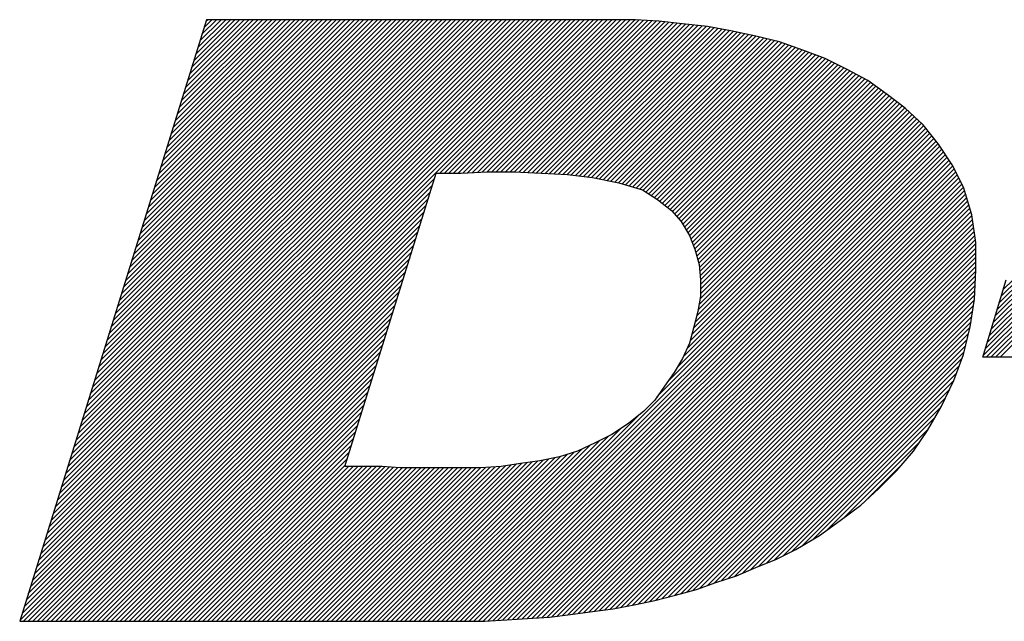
# Model space of a CAD drawing. Header units: millimetres. Extents: x 2709036 to 2756280, y 168165 to 192362.
# Tile 177 of 192: x 2744663 to 2744693, y 174199 to 174217. Entities that reach past the tile are written whole.
import ezdxf

# ---------------------------------------------------------------- set-up
doc = ezdxf.new("R2010")
doc.units = ezdxf.units.MM
doc.header["$MEASUREMENT"] = 0
doc.layers.add('D+H Urządzenia', color=30, linetype='Continuous')

msp = doc.modelspace()

# ---------------------------------------------------------------- linework, layer by layer
at = {"layer": 'D+H Urządzenia', "color": 1}
for p, q in [((2744668.822, 174217.084), (2744663.154, 174198.82)), ((2744681.376, 174217.084), (2744668.822, 174217.084)), ((2744681.837, 174217.084), (2744681.376, 174217.084)), ((2744682.551, 174217.042), (2744681.837, 174217.084)), ((2744683.265, 174216.958), (2744682.551, 174217.042)), ((2744684.021, 174216.874), (2744683.265, 174216.958)), ((2744684.734, 174216.748), (2744684.021, 174216.874)), ((2744685.49, 174216.58), (2744684.734, 174216.748)), ((2744686.204, 174216.412), (2744685.49, 174216.58)), ((2744686.918, 174216.16), (2744686.204, 174216.412)), ((2744687.589, 174215.908), (2744686.918, 174216.16)), ((2744688.261, 174215.572), (2744687.589, 174215.908)), ((2744688.891, 174215.237), (2744688.261, 174215.572)), ((2744689.479, 174214.817), (2744688.891, 174215.237)), ((2744690.025, 174214.397), (2744689.479, 174214.817)), ((2744690.57, 174213.893), (2744690.025, 174214.397)), ((2744691.032, 174213.305), (2744690.57, 174213.893)), ((2744691.452, 174212.675), (2744691.032, 174213.305)), ((2744691.788, 174212.004), (2744691.452, 174212.675)), ((2744673.02, 174203.523), (2744675.791, 174212.423)), ((2744675.791, 174212.423), (2744676.547, 174212.423)), ((2744675.791, 174212.423), (2744675.791, 174212.423)), ((2744676.547, 174212.423), (2744677.345, 174212.465)), ((2744677.345, 174212.465), (2744678.143, 174212.465)), ((2744678.143, 174212.465), (2744678.982, 174212.423)), ((2744678.982, 174212.423), (2744679.78, 174212.381)), ((2744679.78, 174212.381), (2744680.536, 174212.298)), ((2744680.536, 174212.298), (2744681.334, 174212.13)), ((2744681.334, 174212.13), (2744682.047, 174211.92)), ((2744682.047, 174211.92), (2744682.509, 174211.626)), ((2744692.04, 174211.164), (2744691.788, 174212.004)), ((2744682.509, 174211.626), (2744682.929, 174211.29)), ((2744682.929, 174211.29), (2744683.223, 174210.954)), ((2744692.166, 174210.324), (2744692.04, 174211.164)), ((2744683.223, 174210.954), (2744683.475, 174210.534)), ((2744683.475, 174210.534), (2744683.643, 174210.114)), ((2744692.166, 174209.485), (2744692.166, 174210.324)), ((2744683.643, 174210.114), (2744683.769, 174209.652)), ((2744683.769, 174209.652), (2744683.811, 174209.191)), ((2744692.124, 174208.603), (2744692.166, 174209.485)), ((2744683.811, 174209.191), (2744683.811, 174208.687)), ((2744692.376, 174206.839), (2744693.089, 174209.191)), ((2744683.811, 174208.687), (2744683.727, 174208.225)), ((2744691.998, 174207.763), (2744692.124, 174208.603)), ((2744683.727, 174208.225), (2744683.601, 174207.721)), ((2744683.601, 174207.721), (2744683.475, 174207.259)), ((2744691.788, 174206.923), (2744691.998, 174207.763)), ((2744683.475, 174207.259), (2744683.265, 174206.797)), ((2744683.265, 174206.797), (2744683.013, 174206.378)), ((2744691.494, 174206.126), (2744691.788, 174206.923)), ((2744695.567, 174206.839), (2744692.376, 174206.839)), ((2744683.013, 174206.378), (2744682.719, 174205.958)), ((2744691.116, 174205.328), (2744691.494, 174206.126)), ((2744682.719, 174205.958), (2744682.425, 174205.538)), ((2744682.425, 174205.538), (2744682.089, 174205.202)), ((2744682.089, 174205.202), (2744681.627, 174204.824)), ((2744690.696, 174204.614), (2744691.116, 174205.328)), ((2744681.627, 174204.824), (2744681.124, 174204.488)), ((2744690.276, 174203.984), (2744690.696, 174204.614)), ((2744681.124, 174204.488), (2744680.62, 174204.236)), ((2744680.62, 174204.236), (2744680.074, 174203.984)), ((2744679.528, 174203.816), (2744678.94, 174203.691)), ((2744680.074, 174203.984), (2744679.528, 174203.816)), ((2744689.773, 174203.397), (2744690.276, 174203.984)), ((2744673.566, 174203.523), (2744673.02, 174203.523)), ((2744674.154, 174203.523), (2744673.566, 174203.523)), ((2744674.7, 174203.481), (2744674.154, 174203.523)), ((2744675.33, 174203.481), (2744674.7, 174203.481)), ((2744675.917, 174203.481), (2744675.33, 174203.481)), ((2744676.505, 174203.481), (2744675.917, 174203.481)), ((2744677.135, 174203.481), (2744676.505, 174203.481)), ((2744677.765, 174203.523), (2744677.135, 174203.481)), ((2744678.353, 174203.607), (2744677.765, 174203.523)), ((2744678.94, 174203.691), (2744678.353, 174203.607)), ((2744689.227, 174202.851), (2744689.773, 174203.397)), ((2744688.681, 174202.347), (2744689.227, 174202.851)), ((2744688.051, 174201.885), (2744688.681, 174202.347)), ((2744687.421, 174201.423), (2744688.051, 174201.885)), ((2744686.708, 174201.003), (2744687.421, 174201.423)), ((2744685.49, 174200.458), (2744686.12, 174200.71)), ((2744686.12, 174200.71), (2744686.708, 174201.003)), ((2744684.902, 174200.206), (2744685.49, 174200.458)), ((2744684.273, 174199.996), (2744684.902, 174200.206)), ((2744683.685, 174199.786), (2744684.273, 174199.996)), ((2744682.425, 174199.45), (2744683.055, 174199.618)), ((2744683.055, 174199.618), (2744683.685, 174199.786)), ((2744681.166, 174199.198), (2744681.795, 174199.324)), ((2744681.795, 174199.324), (2744682.425, 174199.45)), ((2744678.563, 174198.904), (2744679.234, 174198.946)), ((2744679.234, 174198.946), (2744679.864, 174199.03)), ((2744679.864, 174199.03), (2744680.536, 174199.114)), ((2744680.536, 174199.114), (2744681.166, 174199.198)), ((2744663.154, 174198.82), (2744676.589, 174198.82)), ((2744663.154, 174198.82), (2744663.154, 174198.82)), ((2744676.589, 174198.82), (2744677.261, 174198.82)), ((2744677.261, 174198.82), (2744677.933, 174198.862)), ((2744677.933, 174198.862), (2744678.563, 174198.904))]:
    msp.add_line(p, q, dxfattribs=at)
at = {"layer": 'D+H Urządzenia', "color": 1, "linetype": 'Continuous'}
for p, q in [((2744663.603, 174200.266), (2744680.42, 174217.084)), ((2744663.665, 174200.469), (2744680.281, 174217.084)), ((2744663.728, 174200.671), (2744680.141, 174217.084)), ((2744663.791, 174200.873), (2744680.002, 174217.084)), ((2744663.854, 174201.075), (2744679.863, 174217.084)), ((2744663.916, 174201.277), (2744679.723, 174217.084)), ((2744663.979, 174201.479), (2744679.584, 174217.084)), ((2744664.042, 174201.681), (2744679.444, 174217.084)), ((2744664.105, 174201.884), (2744679.305, 174217.084)), ((2744664.167, 174202.086), (2744679.165, 174217.084)), ((2744664.23, 174202.288), (2744679.026, 174217.084)), ((2744664.293, 174202.49), (2744678.887, 174217.084)), ((2744664.356, 174202.692), (2744678.747, 174217.084)), ((2744664.418, 174202.894), (2744678.608, 174217.084)), ((2744664.481, 174203.096), (2744678.468, 174217.084)), ((2744664.544, 174203.299), (2744678.329, 174217.084)), ((2744664.606, 174203.501), (2744678.19, 174217.084)), ((2744664.669, 174203.703), (2744678.05, 174217.084)), ((2744664.732, 174203.905), (2744677.911, 174217.084)), ((2744664.795, 174204.107), (2744677.771, 174217.084)), ((2744664.857, 174204.309), (2744677.632, 174217.084)), ((2744664.92, 174204.511), (2744677.493, 174217.084)), ((2744664.983, 174204.714), (2744677.353, 174217.084)), ((2744665.046, 174204.916), (2744677.214, 174217.084)), ((2744665.108, 174205.118), (2744677.074, 174217.084)), ((2744665.171, 174205.32), (2744676.935, 174217.084)), ((2744665.234, 174205.522), (2744676.796, 174217.084)), ((2744665.297, 174205.724), (2744676.656, 174217.084)), ((2744665.359, 174205.926), (2744676.517, 174217.084)), ((2744665.422, 174206.129), (2744676.377, 174217.084)), ((2744665.485, 174206.331), (2744676.238, 174217.084)), ((2744665.547, 174206.533), (2744676.098, 174217.084)), ((2744665.61, 174206.735), (2744675.959, 174217.084)), ((2744665.673, 174206.937), (2744675.82, 174217.084)), ((2744665.736, 174207.139), (2744675.68, 174217.084)), ((2744665.798, 174207.341), (2744675.541, 174217.084)), ((2744665.861, 174207.544), (2744675.401, 174217.084)), ((2744665.924, 174207.746), (2744675.262, 174217.084)), ((2744665.987, 174207.948), (2744675.123, 174217.084)), ((2744666.049, 174208.15), (2744674.983, 174217.084)), ((2744666.112, 174208.352), (2744674.844, 174217.084)), ((2744666.175, 174208.554), (2744674.704, 174217.084)), ((2744666.238, 174208.757), (2744674.565, 174217.084)), ((2744666.3, 174208.959), (2744674.426, 174217.084)), ((2744666.363, 174209.161), (2744674.286, 174217.084)), ((2744666.426, 174209.363), (2744674.147, 174217.084)), ((2744666.489, 174209.565), (2744674.007, 174217.084)), ((2744666.551, 174209.767), (2744673.868, 174217.084)), ((2744666.614, 174209.969), (2744673.728, 174217.084)), ((2744666.677, 174210.172), (2744673.589, 174217.084)), ((2744666.739, 174210.374), (2744673.45, 174217.084)), ((2744666.802, 174210.576), (2744673.31, 174217.084)), ((2744666.865, 174210.778), (2744673.171, 174217.084)), ((2744666.928, 174210.98), (2744673.031, 174217.084)), ((2744666.99, 174211.182), (2744672.892, 174217.084)), ((2744667.053, 174211.384), (2744672.753, 174217.084)), ((2744667.116, 174211.587), (2744672.613, 174217.084)), ((2744667.179, 174211.789), (2744672.474, 174217.084)), ((2744667.241, 174211.991), (2744672.334, 174217.084)), ((2744667.304, 174212.193), (2744672.195, 174217.084)), ((2744667.367, 174212.395), (2744672.056, 174217.084)), ((2744667.43, 174212.597), (2744671.916, 174217.084)), ((2744667.492, 174212.799), (2744671.777, 174217.084)), ((2744667.555, 174213.002), (2744671.637, 174217.084)), ((2744667.618, 174213.204), (2744671.498, 174217.084)), ((2744667.68, 174213.406), (2744671.358, 174217.084)), ((2744667.743, 174213.608), (2744671.219, 174217.084)), ((2744667.806, 174213.81), (2744671.08, 174217.084)), ((2744667.869, 174214.012), (2744670.94, 174217.084)), ((2744667.931, 174214.214), (2744670.801, 174217.084)), ((2744667.994, 174214.417), (2744670.661, 174217.084)), ((2744668.057, 174214.619), (2744670.522, 174217.084)), ((2744668.12, 174214.821), (2744670.383, 174217.084)), ((2744668.182, 174215.023), (2744670.243, 174217.084)), ((2744668.245, 174215.225), (2744670.104, 174217.084)), ((2744668.308, 174215.427), (2744669.964, 174217.084)), ((2744668.371, 174215.629), (2744669.825, 174217.084)), ((2744668.433, 174215.832), (2744669.686, 174217.084)), ((2744668.496, 174216.034), (2744669.546, 174217.084)), ((2744668.559, 174216.236), (2744669.407, 174217.084)), ((2744668.622, 174216.438), (2744669.267, 174217.084)), ((2744668.684, 174216.64), (2744669.128, 174217.084)), ((2744668.747, 174216.842), (2744668.988, 174217.084)), ((2744668.81, 174217.045), (2744668.849, 174217.084)), ((2744675.899, 174212.423), (2744680.56, 174217.084)), ((2744676.039, 174212.423), (2744680.699, 174217.084)), ((2744676.178, 174212.423), (2744680.838, 174217.084)), ((2744676.317, 174212.423), (2744680.978, 174217.084)), ((2744676.457, 174212.423), (2744681.117, 174217.084)), ((2744676.599, 174212.426), (2744681.257, 174217.084)), ((2744676.746, 174212.434), (2744681.396, 174217.084)), ((2744676.893, 174212.442), (2744681.535, 174217.084)), ((2744677.04, 174212.449), (2744681.675, 174217.084)), ((2744677.188, 174212.457), (2744681.814, 174217.084)), ((2744677.335, 174212.465), (2744681.947, 174217.077)), ((2744677.475, 174212.465), (2744682.079, 174217.07)), ((2744677.614, 174212.465), (2744682.211, 174217.062)), ((2744677.754, 174212.465), (2744682.342, 174217.054)), ((2744677.893, 174212.465), (2744682.474, 174217.046)), ((2744678.032, 174212.465), (2744682.603, 174217.036)), ((2744678.17, 174212.464), (2744682.727, 174217.021)), ((2744678.303, 174212.457), (2744682.852, 174217.006)), ((2744678.436, 174212.451), (2744682.977, 174216.992)), ((2744678.569, 174212.444), (2744683.102, 174216.977)), ((2744678.701, 174212.438), (2744683.226, 174216.962)), ((2744678.834, 174212.431), (2744683.352, 174216.948)), ((2744678.967, 174212.424), (2744683.477, 174216.934)), ((2744679.1, 174212.417), (2744683.603, 174216.92)), ((2744679.232, 174212.41), (2744683.728, 174216.906)), ((2744679.364, 174212.403), (2744683.854, 174216.892)), ((2744679.497, 174212.396), (2744683.979, 174216.879)), ((2744679.629, 174212.389), (2744684.1, 174216.86)), ((2744679.762, 174212.382), (2744684.218, 174216.839)), ((2744679.888, 174212.369), (2744684.337, 174216.818)), ((2744680.014, 174212.356), (2744684.455, 174216.797)), ((2744680.139, 174212.342), (2744684.574, 174216.776)), ((2744680.265, 174212.328), (2744684.692, 174216.755)), ((2744680.39, 174212.314), (2744684.808, 174216.732)), ((2744680.516, 174212.3), (2744684.922, 174216.706)), ((2744680.632, 174212.277), (2744685.036, 174216.681)), ((2744680.748, 174212.253), (2744685.15, 174216.656)), ((2744680.863, 174212.229), (2744685.264, 174216.63)), ((2744680.978, 174212.204), (2744685.378, 174216.605)), ((2744681.093, 174212.18), (2744685.492, 174216.58)), ((2744681.208, 174212.156), (2744685.605, 174216.553)), ((2744681.323, 174212.132), (2744685.718, 174216.526)), ((2744681.432, 174212.101), (2744685.831, 174216.5)), ((2744681.539, 174212.069), (2744685.944, 174216.473)), ((2744681.647, 174212.037), (2744686.057, 174216.447)), ((2744681.755, 174212.006), (2744686.169, 174216.42)), ((2744681.863, 174211.974), (2744686.275, 174216.387)), ((2744681.97, 174211.942), (2744686.379, 174216.35)), ((2744682.072, 174211.904), (2744686.482, 174216.314)), ((2744682.157, 174211.85), (2744686.585, 174216.278)), ((2744682.242, 174211.796), (2744686.688, 174216.241)), ((2744682.327, 174211.742), (2744686.791, 174216.205)), ((2744682.412, 174211.687), (2744686.894, 174216.169)), ((2744682.498, 174211.633), (2744686.996, 174216.131)), ((2744682.576, 174211.572), (2744687.097, 174216.093)), ((2744682.654, 174211.51), (2744687.198, 174216.055)), ((2744682.731, 174211.448), (2744687.3, 174216.017)), ((2744682.808, 174211.386), (2744687.401, 174215.979)), ((2744682.886, 174211.324), (2744687.502, 174215.941)), ((2744682.958, 174211.257), (2744687.603, 174215.902)), ((2744683.023, 174211.183), (2744687.696, 174215.855)), ((2744683.088, 174211.108), (2744687.789, 174215.809)), ((2744683.153, 174211.034), (2744687.881, 174215.762)), ((2744683.218, 174210.959), (2744687.974, 174215.716)), ((2744683.271, 174210.873), (2744688.067, 174215.669)), ((2744683.324, 174210.786), (2744688.16, 174215.623)), ((2744683.376, 174210.699), (2744688.253, 174215.576)), ((2744683.428, 174210.612), (2744688.344, 174215.528)), ((2744683.479, 174210.523), (2744688.435, 174215.48)), ((2744683.519, 174210.424), (2744688.526, 174215.431)), ((2744683.559, 174210.324), (2744688.617, 174215.383)), ((2744683.599, 174210.225), (2744688.708, 174215.334)), ((2744683.638, 174210.125), (2744688.799, 174215.286)), ((2744683.669, 174210.017), (2744688.89, 174215.237)), ((2744683.699, 174209.907), (2744688.971, 174215.179)), ((2744683.729, 174209.798), (2744689.053, 174215.121)), ((2744683.759, 174209.688), (2744689.134, 174215.063)), ((2744683.777, 174209.566), (2744689.215, 174215.005)), ((2744683.788, 174209.438), (2744689.297, 174214.947)), ((2744683.8, 174209.311), (2744689.378, 174214.889)), ((2744683.811, 174209.182), (2744689.459, 174214.831)), ((2744683.811, 174209.043), (2744689.539, 174214.771)), ((2744683.735, 174208.27), (2744689.933, 174214.468)), ((2744683.766, 174208.44), (2744689.854, 174214.528)), ((2744683.797, 174208.611), (2744689.775, 174214.589)), ((2744683.811, 174208.903), (2744689.617, 174214.71)), ((2744683.811, 174208.764), (2744689.696, 174214.649)), ((2744683.547, 174207.524), (2744690.23, 174214.207)), ((2744683.599, 174207.716), (2744690.157, 174214.274)), ((2744683.646, 174207.902), (2744690.085, 174214.341)), ((2744683.692, 174208.088), (2744690.011, 174214.407)), ((2744682.816, 174206.096), (2744690.589, 174213.869)), ((2744683.095, 174206.515), (2744690.52, 174213.94)), ((2744683.287, 174206.846), (2744690.447, 174214.006)), ((2744683.403, 174207.102), (2744690.375, 174214.073)), ((2744683.495, 174207.333), (2744690.302, 174214.14)), ((2744675.819, 174198.82), (2744690.712, 174213.713)), ((2744675.958, 174198.82), (2744690.773, 174213.635)), ((2744676.098, 174198.82), (2744690.834, 174213.557)), ((2744682.491, 174205.631), (2744690.65, 174213.791)), ((2744676.237, 174198.82), (2744690.896, 174213.479)), ((2744676.377, 174198.82), (2744690.957, 174213.401)), ((2744676.516, 174198.82), (2744691.018, 174213.323)), ((2744676.655, 174198.82), (2744691.075, 174213.24)), ((2744676.795, 174198.82), (2744691.131, 174213.157)), ((2744676.934, 174198.82), (2744691.187, 174213.073)), ((2744677.074, 174198.82), (2744691.243, 174212.989)), ((2744677.213, 174198.82), (2744691.298, 174212.906)), ((2744677.358, 174198.826), (2744691.354, 174212.822)), ((2744677.507, 174198.836), (2744691.41, 174212.738)), ((2744677.656, 174198.845), (2744691.463, 174212.652)), ((2744677.805, 174198.854), (2744691.51, 174212.56)), ((2744677.953, 174198.864), (2744691.556, 174212.467)), ((2744678.103, 174198.874), (2744691.603, 174212.374)), ((2744663.477, 174199.862), (2744675.68, 174212.065)), ((2744663.54, 174200.064), (2744675.743, 174212.267)), ((2744678.252, 174198.884), (2744691.649, 174212.281)), ((2744678.401, 174198.893), (2744691.696, 174212.188)), ((2744678.551, 174198.903), (2744691.742, 174212.095)), ((2744663.414, 174199.66), (2744675.617, 174211.862)), ((2744678.7, 174198.913), (2744691.789, 174212.002)), ((2744678.848, 174198.922), (2744691.821, 174211.894)), ((2744678.997, 174198.931), (2744691.853, 174211.787)), ((2744663.352, 174199.458), (2744675.554, 174211.66)), ((2744679.146, 174198.941), (2744691.885, 174211.68)), ((2744679.299, 174198.955), (2744691.917, 174211.573)), ((2744679.46, 174198.976), (2744691.949, 174211.465)), ((2744663.226, 174199.053), (2744675.428, 174211.255)), ((2744663.289, 174199.256), (2744675.491, 174211.457)), ((2744679.621, 174198.998), (2744691.982, 174211.358)), ((2744679.782, 174199.019), (2744692.014, 174211.251)), ((2744663.164, 174198.851), (2744675.365, 174211.052)), ((2744679.942, 174199.04), (2744692.043, 174211.141)), ((2744680.101, 174199.06), (2744692.061, 174211.02)), ((2744680.261, 174199.08), (2744692.08, 174210.899)), ((2744663.272, 174198.82), (2744675.302, 174210.85)), ((2744663.411, 174198.82), (2744675.239, 174210.648)), ((2744680.42, 174199.1), (2744692.098, 174210.777)), ((2744680.58, 174199.12), (2744692.116, 174210.656)), ((2744663.551, 174198.82), (2744675.176, 174210.445)), ((2744680.741, 174199.141), (2744692.134, 174210.535)), ((2744680.901, 174199.163), (2744692.152, 174210.414)), ((2744681.062, 174199.184), (2744692.166, 174210.288)), ((2744663.69, 174198.82), (2744675.113, 174210.243)), ((2744663.829, 174198.82), (2744675.05, 174210.04)), ((2744681.228, 174199.211), (2744692.166, 174210.148)), ((2744681.402, 174199.245), (2744692.166, 174210.009)), ((2744663.969, 174198.82), (2744674.987, 174209.838)), ((2744681.577, 174199.28), (2744692.166, 174209.87)), ((2744681.751, 174199.315), (2744692.166, 174209.73)), ((2744664.108, 174198.82), (2744674.924, 174209.635)), ((2744664.248, 174198.82), (2744674.86, 174209.433)), ((2744681.925, 174199.35), (2744692.166, 174209.591)), ((2744682.099, 174199.385), (2744692.164, 174209.45)), ((2744664.387, 174198.82), (2744674.797, 174209.231)), ((2744682.274, 174199.42), (2744692.157, 174209.303)), ((2744682.45, 174199.457), (2744692.15, 174209.157)), ((2744692.39, 174206.888), (2744694.693, 174209.191)), ((2744692.451, 174207.088), (2744694.554, 174209.191)), ((2744692.482, 174206.839), (2744694.833, 174209.191)), ((2744692.512, 174207.288), (2744694.415, 174209.191)), ((2744692.573, 174207.488), (2744694.275, 174209.191)), ((2744692.621, 174206.839), (2744694.972, 174209.191)), ((2744692.633, 174207.688), (2744694.136, 174209.191)), ((2744692.694, 174207.889), (2744693.996, 174209.191)), ((2744692.755, 174208.089), (2744693.857, 174209.191)), ((2744692.76, 174206.839), (2744695.112, 174209.191)), ((2744692.816, 174208.289), (2744693.717, 174209.191)), ((2744692.876, 174208.489), (2744693.578, 174209.191)), ((2744692.9, 174206.839), (2744695.251, 174209.191)), ((2744692.937, 174208.689), (2744693.439, 174209.191)), ((2744692.998, 174208.889), (2744693.299, 174209.191)), ((2744664.527, 174198.82), (2744674.734, 174209.028)), ((2744664.666, 174198.82), (2744674.671, 174208.826)), ((2744682.64, 174199.507), (2744692.143, 174209.01)), ((2744682.83, 174199.558), (2744692.136, 174208.864)), ((2744664.805, 174198.82), (2744674.608, 174208.623)), ((2744683.02, 174199.609), (2744692.129, 174208.718)), ((2744683.21, 174199.659), (2744692.119, 174208.568)), ((2744664.945, 174198.82), (2744674.545, 174208.421)), ((2744665.084, 174198.82), (2744674.482, 174208.218)), ((2744683.4, 174199.71), (2744692.094, 174208.404)), ((2744683.591, 174199.761), (2744692.069, 174208.24)), ((2744665.224, 174198.82), (2744674.419, 174208.016)), ((2744683.794, 174199.825), (2744692.045, 174208.076)), ((2744684.011, 174199.902), (2744692.02, 174207.911)), ((2744665.363, 174198.82), (2744674.356, 174207.814)), ((2744665.502, 174198.82), (2744674.293, 174207.611)), ((2744684.228, 174199.98), (2744691.993, 174207.745)), ((2744665.642, 174198.82), (2744674.23, 174207.409)), ((2744684.439, 174200.051), (2744691.947, 174207.56)), ((2744684.648, 174200.121), (2744691.9, 174207.374)), ((2744665.781, 174198.82), (2744674.167, 174207.206)), ((2744665.921, 174198.82), (2744674.104, 174207.004)), ((2744684.857, 174200.191), (2744691.854, 174207.188)), ((2744685.093, 174200.288), (2744691.808, 174207.002)), ((2744666.06, 174198.82), (2744674.041, 174206.801)), ((2744685.337, 174200.392), (2744691.741, 174206.796)), ((2744666.199, 174198.82), (2744673.978, 174206.599)), ((2744666.339, 174198.82), (2744673.915, 174206.396)), ((2744685.577, 174200.492), (2744691.66, 174206.575)), ((2744666.478, 174198.82), (2744673.852, 174206.194)), ((2744685.809, 174200.585), (2744691.578, 174206.354)), ((2744686.042, 174200.678), (2744691.497, 174206.134)), ((2744666.618, 174198.82), (2744673.789, 174205.992)), ((2744666.757, 174198.82), (2744673.726, 174205.789)), ((2744686.305, 174200.802), (2744691.373, 174205.87)), ((2744666.897, 174198.82), (2744673.663, 174205.587)), ((2744686.584, 174200.941), (2744691.248, 174205.605)), ((2744667.036, 174198.82), (2744673.6, 174205.384)), ((2744686.895, 174201.114), (2744691.122, 174205.341)), ((2744667.175, 174198.82), (2744673.537, 174205.182)), ((2744667.315, 174198.82), (2744673.474, 174204.979)), ((2744675.679, 174198.82), (2744681.935, 174205.076)), ((2744687.234, 174201.313), (2744690.926, 174205.006)), ((2744667.454, 174198.82), (2744673.411, 174204.777)), ((2744675.54, 174198.82), (2744681.377, 174204.657)), ((2744687.655, 174201.594), (2744690.727, 174204.667)), ((2744667.594, 174198.82), (2744673.348, 174204.575)), ((2744667.733, 174198.82), (2744673.285, 174204.372)), ((2744675.261, 174198.82), (2744680.735, 174204.294)), ((2744675.401, 174198.82), (2744681.014, 174204.433)), ((2744667.872, 174198.82), (2744673.222, 174204.17)), ((2744674.982, 174198.82), (2744680.209, 174204.047)), ((2744675.122, 174198.82), (2744680.468, 174204.166)), ((2744688.178, 174201.978), (2744690.461, 174204.261)), ((2744668.012, 174198.82), (2744673.159, 174203.967)), ((2744668.151, 174198.82), (2744673.096, 174203.765)), ((2744674.146, 174198.82), (2744679.037, 174203.711)), ((2744674.285, 174198.82), (2744679.214, 174203.749)), ((2744674.425, 174198.82), (2744679.392, 174203.787)), ((2744674.564, 174198.82), (2744679.575, 174203.831)), ((2744674.704, 174198.82), (2744679.776, 174203.893)), ((2744674.843, 174198.82), (2744679.977, 174203.955)), ((2744668.291, 174198.82), (2744673.033, 174203.562)), ((2744668.43, 174198.82), (2744673.132, 174203.523)), ((2744668.569, 174198.82), (2744673.272, 174203.523)), ((2744668.709, 174198.82), (2744673.411, 174203.523)), ((2744668.848, 174198.82), (2744673.551, 174203.523)), ((2744668.988, 174198.82), (2744673.69, 174203.523)), ((2744669.127, 174198.82), (2744673.829, 174203.523)), ((2744669.267, 174198.82), (2744673.969, 174203.523)), ((2744669.406, 174198.82), (2744674.108, 174203.523)), ((2744669.545, 174198.82), (2744674.241, 174203.516)), ((2744669.685, 174198.82), (2744674.37, 174203.506)), ((2744669.824, 174198.82), (2744674.5, 174203.496)), ((2744669.964, 174198.82), (2744674.629, 174203.486)), ((2744670.103, 174198.82), (2744674.763, 174203.481)), ((2744670.242, 174198.82), (2744674.903, 174203.481)), ((2744670.382, 174198.82), (2744675.042, 174203.481)), ((2744670.521, 174198.82), (2744675.182, 174203.481)), ((2744670.661, 174198.82), (2744675.321, 174203.481)), ((2744670.8, 174198.82), (2744675.46, 174203.481)), ((2744670.939, 174198.82), (2744675.6, 174203.481)), ((2744671.079, 174198.82), (2744675.739, 174203.481)), ((2744671.218, 174198.82), (2744675.879, 174203.481)), ((2744671.358, 174198.82), (2744676.018, 174203.481)), ((2744671.497, 174198.82), (2744676.157, 174203.481)), ((2744671.637, 174198.82), (2744676.297, 174203.481)), ((2744671.776, 174198.82), (2744676.436, 174203.481)), ((2744671.915, 174198.82), (2744676.576, 174203.481)), ((2744672.055, 174198.82), (2744676.715, 174203.481)), ((2744672.194, 174198.82), (2744676.855, 174203.481)), ((2744672.334, 174198.82), (2744676.994, 174203.481)), ((2744672.473, 174198.82), (2744677.133, 174203.481)), ((2744672.612, 174198.82), (2744677.283, 174203.49)), ((2744672.752, 174198.82), (2744677.432, 174203.5)), ((2744672.891, 174198.82), (2744677.581, 174203.51)), ((2744673.031, 174198.82), (2744677.731, 174203.52)), ((2744673.17, 174198.82), (2744677.89, 174203.541)), ((2744673.309, 174198.82), (2744678.053, 174203.564)), ((2744673.449, 174198.82), (2744678.216, 174203.587)), ((2744673.588, 174198.82), (2744678.378, 174203.61)), ((2744673.728, 174198.82), (2744678.541, 174203.633)), ((2744673.867, 174198.82), (2744678.704, 174203.657)), ((2744674.007, 174198.82), (2744678.866, 174203.68)), ((2744688.748, 174202.409), (2744689.993, 174203.654))]:
    msp.add_line(p, q, dxfattribs=at)

doc.saveas('drawing.dxf')
